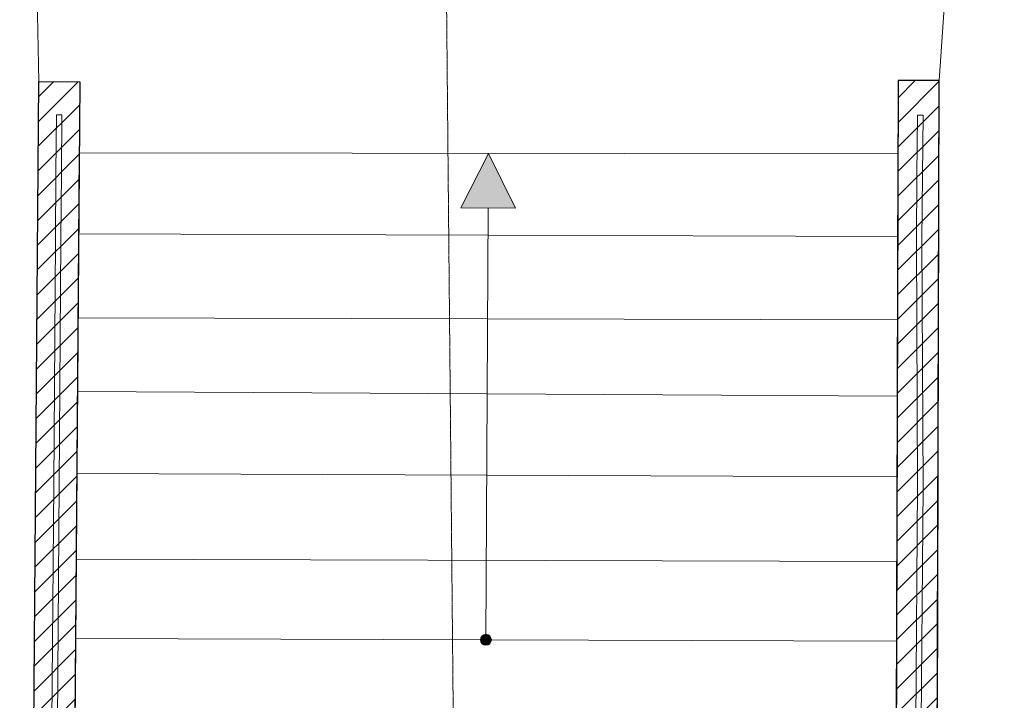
# Model space of a CAD drawing. Extents: x -6068 to 35118, y -17738 to 67348.
# Tile 138 of 243: x 876 to 1236, y -47 to 202. Entities that reach past the tile are written whole.
import ezdxf
from ezdxf.enums import TextEntityAlignment as Align

# ---------------------------------------------------------------- set-up
doc = ezdxf.new("R2010")
doc.units = 0
doc.header["$LTSCALE"] = 15
for name, pattern in [('AXES', [50.8, 31.75, -6.35, 6.35, -6.35]), ('Continua', [0]), ('Cui_CONTINU', [0])]:
    doc.linetypes.add(name, pattern=pattern)
for name, color, linetype in [('EDL_EXTERIEUR', 9, 'Cui_CONTINU'), ('EDL_RDJ murs & cloisons', 5, 'CONTINUOUS'), ('PIS-CONTOURS', 44, 'CONTINUOUS'), ('PIS-coupe', 254, 'CONTINUOUS'), ('PIS-fond de plan', 7, 'Cui_CONTINU')]:
    doc.layers.add(name, color=color, linetype=linetype)
for name, color, linetype, lineweight, true_color in [('Enveloppe - NIVEAUX - Style par défaut', 7, 'Continua', 0, 0x000000), ('Garde-corps - Traverse - NIVEAUX - Style par défaut', 7, 'Continua', 0, 0x000000), ('Échelle - NIVEAUX - Style par défaut', 7, 'Continua', 0, 0x000000)]:
    doc.layers.add(name, color=color, linetype=linetype, lineweight=lineweight, true_color=true_color)
doc.styles.add('STYLE_GENERE_1', font='arial.ttf')

# ---------------------------------------------------------------- blocks, each defined once
blk = doc.blocks.new('EDL_RDJ plan_2025 10 17')
at = {"layer": 'EDL_RDJ murs & cloisons', "linetype": 'Continuous', "ltscale": 0.08}
h = blk.add_hatch(dxfattribs=at)
h.set_pattern_fill('ANSI31', color=256, scale=2)
edge = h.paths.add_edge_path()
edge.add_line((897.24, 178.99), (912.24, 178.87))
edge.add_line((912.24, 178.87), (909.65, -151.63))
edge.add_line((909.65, -151.63), (909.65, -152.06))
edge.add_line((909.65, -152.06), (894.65, -152.04))
edge.add_line((894.65, -152.04), (897.24, 178.99))
h = blk.add_hatch(dxfattribs=at)
h.set_pattern_fill('ANSI31', color=256, scale=2)
h.paths.add_polyline_path([(1226.12, 179.26), (1211.12, 179.31), (1210.14, -152.36), (1225.14, -152.4)])
at = {"layer": 'Échelle - NIVEAUX - Style par défaut', "ltscale": 0.1, "true_color": 0x000000}
blk.add_hatch(color=18, dxfattribs=at).paths.add_polyline_path([(1061.52, 152.7), (1051.41, 132.76), (1071.41, 132.65)])
at = {"layer": 'Échelle - NIVEAUX - Style par défaut', "ltscale": 0.1, "true_color": 0xbc8f8f}
h = blk.add_hatch(color=253, dxfattribs=at)
edge = h.paths.add_edge_path()
edge.add_arc((1060.56, -25.08), 2, 0, 360)
at = {"layer": 'EDL_EXTERIEUR', "linetype": 'Continua', "lineweight": 0, "ltscale": 0.1}
for p, q in [((882.52, 999.72), (897.24, 178.99)), ((1226.12, 179.26), (1249.88, 527.3))]:
    blk.add_line(p, q, dxfattribs=at)
at = {"layer": 'EDL_RDJ murs & cloisons', "linetype": 'Continuous', "ltscale": 0.08}
for points in [[(897.24, 178.99), (912.24, 178.87), (909.65, -151.63), (909.65, -152.06), (894.65, -152.04), (897.24, 178.99)], [(1226.12, 179.26), (1211.12, 179.31), (1210.14, -152.36), (1225.14, -152.4), (1226.12, 179.26)]]:
    blk.add_lwpolyline(points, dxfattribs=at)
at = {"layer": 'Enveloppe - NIVEAUX - Style par défaut', "color": 18, "linetype": 'Continua', "lineweight": 20, "ltscale": 0.1, "true_color": 0x000000}
for p, q in [((897.24, 178.99), (894.65, -152.04)), ((912.24, 178.87), (897.24, 178.99)), ((909.65, -151.63), (912.24, 178.87)), ((1211.12, 179.31), (1210.14, -152.36)), ((1226.12, 179.26), (1211.12, 179.31)), ((1225.14, -152.4), (1226.12, 179.26))]:
    blk.add_line(p, q, dxfattribs=at)
at = {"layer": 'Garde-corps - Traverse - NIVEAUX - Style par défaut', "color": 18, "linetype": 'Continua', "lineweight": 13, "ltscale": 0.1, "true_color": 0x000000}
for p, q in [((903.5, 145.69), (903.66, 166.76)), ((903.66, 166.76), (905.66, 166.74)), ((905.5, 145.67), (905.66, 166.74)), ((1217.98, 144.55), (1218.19, 166.65)), ((1218.19, 166.65), (1220.19, 166.64)), ((1219.98, 144.54), (1220.19, 166.64)), ((903.33, 121.02), (903.5, 145.69)), ((905.33, 121), (905.5, 145.67)), ((1217.78, 120.89), (1217.98, 144.55)), ((1219.78, 120.89), (1219.98, 144.54)), ((902.68, 31.69), (903.33, 121.02)), ((904.68, 31.68), (905.33, 121)), ((1218.21, 30.84), (1217.78, 120.89)), ((1220.21, 30.83), (1219.78, 120.89)), ((902.02, -60.24), (902.68, 31.69)), ((904.02, -60.26), (904.68, 31.68)), ((1217.49, -61.55), (1218.21, 30.84)), ((1219.49, -61.56), (1220.21, 30.83))]:
    blk.add_line(p, q, dxfattribs=at)
at = {"layer": 'Échelle - NIVEAUX - Style par défaut', "color": 18, "linetype": 'Continua', "lineweight": 13, "ltscale": 0.1, "true_color": 0x000000}
for p, q in [((910.61, -24.63), (912.01, 152.91)), ((912.01, 152.91), (1211.03, 152.49)), ((1061.52, 152.7), (1051.41, 132.76)), ((1071.41, 132.65), (1061.52, 152.7)), ((1210.5, -25.54), (1211.03, 152.49)), ((1051.41, 132.76), (1071.41, 132.65)), ((1060.56, -25.08), (1061.41, 132.7)), ((911.78, 123.26), (1210.94, 122.26)), ((911.54, 92.6), (1210.85, 91.91)), ((911.32, 65.67), (1210.77, 63.99)), ((911.09, 35.75), (1210.68, 34.45)), ((910.84, 4.4), (1210.59, 3.58)), ((910.61, -24.63), (1210.5, -25.54))]:
    blk.add_line(p, q, dxfattribs=at)
blk.add_circle((1060.56, -25.08), 2, dxfattribs=at)
blk = doc.blocks.new('*U783')
at = {"layer": 'PIS-CONTOURS', "color": 0, "linetype": 'AXES', "lineweight": 13, "ltscale": 0.005}
blk.add_line((1000, 0), (35953.1, 0), dxfattribs=at)
at = {"layer": 'PIS-CONTOURS', "color": 0, "lineweight": 15, "style": 'STYLE_GENERE_1'}
blk.add_attdef('REP1', text='', height=500, dxfattribs=at).set_placement((-721.3, -441.4), align=Align.MIDDLE_CENTER)
blk.add_attdef('REP', text='', height=500, dxfattribs=at).set_placement((35848.1, -844.2), align=Align.BOTTOM_LEFT)

msp = doc.modelspace()

# ---------------------------------------------------------------- block references
at = {"layer": 'PIS-coupe', "lineweight": 13, "xscale": 0.08552815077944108, "yscale": 0.08552815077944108, "zscale": 0.08552815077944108, "rotation": 270.5363143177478}
msp.add_blockref('*U783', (1027.91, 627.82), dxfattribs=at)
at = {"layer": 'PIS-fond de plan'}
msp.add_blockref('EDL_RDJ plan_2025 10 17', (-14.33, 0), dxfattribs=at)

doc.saveas('drawing.dxf')
